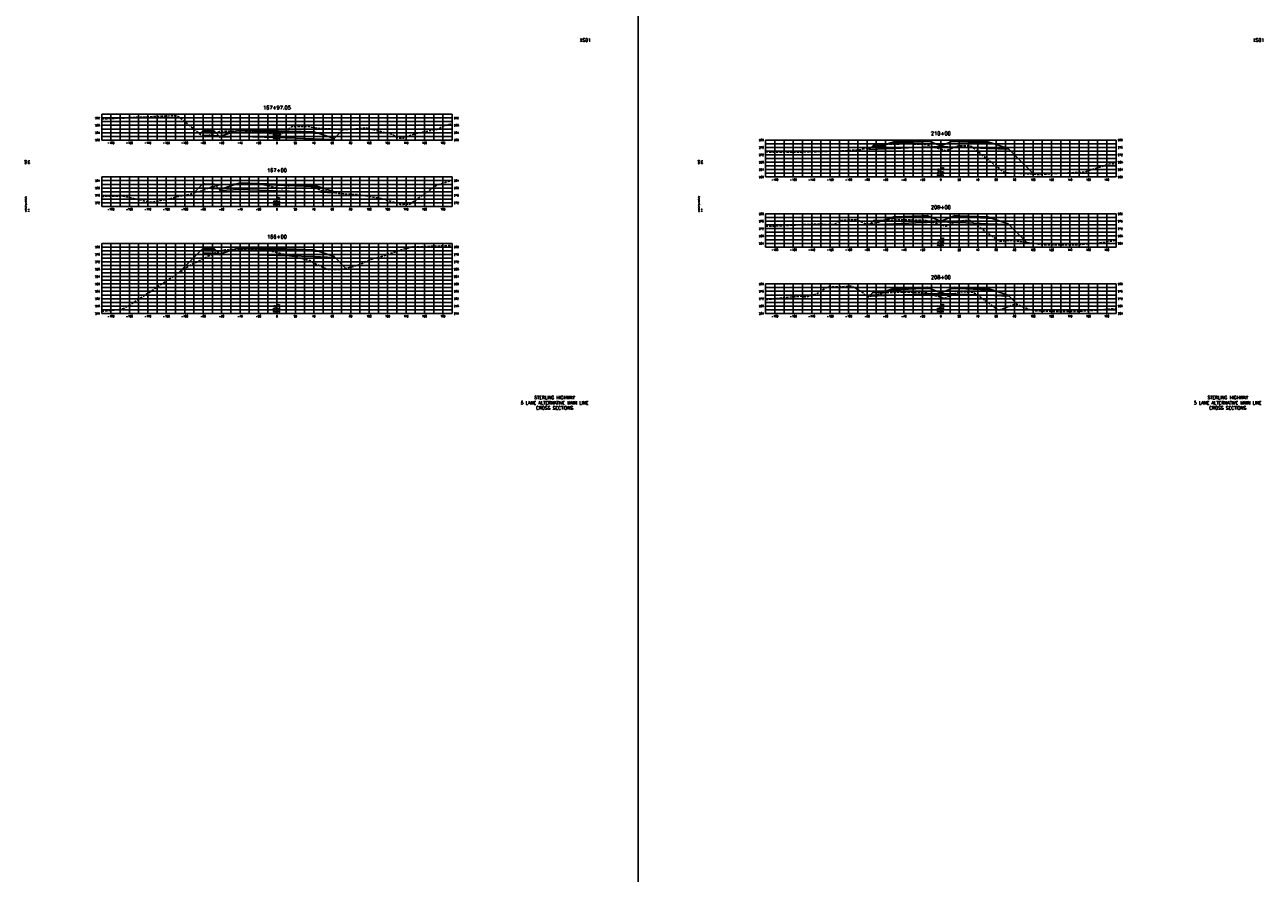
# Model space of a CAD drawing. Extents: x 37 to 10140, y -1968 to 9206.
# Tile 5 of 105: x 2957 to 4300, y -487 to 433. Entities that reach past the tile are written whole.
import ezdxf
from ezdxf.enums import TextEntityAlignment as Align

# ---------------------------------------------------------------- set-up
doc = ezdxf.new("R2010")
doc.units = 0
doc.header["$LTSCALE"] = 20
doc.header["$MEASUREMENT"] = 0
doc.linetypes.add('HIDDEN_050%', pattern=[0.1875, 0.125, -0.0625])
doc.layers.get('0').update_dxf_attribs({"color": 101})
for name, color, linetype in [('S-AT-TXT175', 6, 'Continuous'), ('S-AT-TXT80', 1, 'Continuous'), ('XDATUM', 3, 'Continuous'), ('XEG', 1, 'HIDDEN_050%'), ('XFG', 2, 'Continuous'), ('XGRID', 251, 'Continuous'), ('XGRIDT', 2, 'Continuous'), ('XREF-BORDER', 7, 'Continuous')]:
    doc.layers.add(name, color=color, linetype=linetype)
doc.styles.add('L100', font='simplex.shx', dxfattribs={"height": 2})
doc.styles.add('L175', font='ROMANSM.shx', dxfattribs={"height": 3.5})
doc.styles.add('L80', font='ROMANSM.shx', dxfattribs={"height": 1.6})

# ---------------------------------------------------------------- blocks, each defined once
blk = doc.blocks.new('03025_00_att1')
at = {"layer": 'S-AT-TXT175', "style": 'L175'}
for tag, p in [('NUM', (32.402, 20.822)), ('LINE1', (30.64, 1.444)), ('LINE2', (30.64, 1.161)), ('LINE3', (30.64, 0.877))]:
    blk.add_attdef(tag, text='', height=0.175, dxfattribs=at).set_placement(p, align=Align.CENTER)
at = {"layer": 'S-AT-TXT80', "style": 'L80'}
for tag, p in [('DESIGNED', (2.094, 14.201)), ('CHECKED', (2.265, 14.201)), ('DRAFTED', (2.436, 14.201)), ('PCTB', (2.094, 11.605)), ('PSCALE', (2.265, 11.605)), ('PVIEW', (2.436, 11.605))]:
    blk.add_attdef(tag, p, '', height=0.08, rotation=90, dxfattribs=at)

msp = doc.modelspace()

# ---------------------------------------------------------------- linework, layer by layer
msp.add_line((3621.8, 5156.3), (3621.8, -1967.9))
at = {"layer": 'XDATUM', "flags": 128}
for points in [[(3146.4, 314.7), (3150, 318.3), (3150, 313.3), (3167.2, 312.7), (3168, 311.9), (3168, 311), (3190, 311.9), (3230, 310.8), (3270, 309.5), (3292, 308.7), (3292, 309.6), (3301.7, 319.3)], [(3871, 299.2), (3872.4, 297.8), (3899, 298.9), (3931, 300.2), (3935, 300.3), (3950, 300.9), (3965, 300.3), (3969, 300.2), (4001, 298.9), (4023, 298), (4023, 298.9), (4050.8, 271)], [(3140, 250.7), (3150, 260.8), (3150, 255.8), (3167.2, 255.1), (3168, 254.3), (3168, 253.4), (3190, 254.3), (3230, 253), (3270, 251.7), (3292, 250.8), (3292, 251.7), (3292.8, 251)], [(3871.7, 216.9), (3872.4, 216.2), (3899, 217.3), (3931, 218.6), (3935, 218.7), (3950, 219.3), (3965, 218.7), (3969, 218.6), (4001, 217.3), (4023, 216.4), (4023, 217.3), (4043.4, 196.9)], [(3122.8, 163.5), (3150, 190.8), (3150, 185.8), (3167.2, 185.1), (3168, 184.3), (3168, 183.4), (3190, 184.3), (3230, 183), (3270, 181.7), (3292, 180.8), (3292, 181.7), (3304.9, 168.8)], [(3872, 138.2), (3872.4, 138.6), (3899, 139.7), (3931, 141), (3935, 141.1), (3950, 141.7), (3965, 141.1), (3969, 141), (4001, 139.7), (4023, 138.8), (4023, 139.7), (4033, 129.7)]]:
    msp.add_lwpolyline(points, dxfattribs=at)
at = {"layer": 'XEG', "flags": 128}
for points in [[(3040, 331), (3040.2, 331), (3049.4, 331.3), (3064.1, 331.9), (3073, 332.6), (3084.9, 332.9), (3107.5, 334), (3116.9, 334.2), (3122.1, 334.3), (3135.8, 323.3), (3150.9, 311.1), (3162.1, 315.2), (3167.6, 317.2), (3169.4, 317.3), (3171.4, 317.5), (3175.4, 317.6), (3191.4, 318), (3195.6, 317.8), (3211.3, 317.3), (3212.9, 317), (3214.5, 316.7), (3227.4, 314.2), (3230, 313.6), (3232.7, 313.1), (3243.4, 320.7), (3246, 322.5), (3250.2, 322.8), (3264.3, 322.7), (3270, 321.5), (3271.4, 321), (3299.2, 319.5), (3301.1, 319.2), (3302.5, 319.3), (3326.7, 321), (3328, 320.8), (3354.6, 314.3), (3355.2, 314), (3361.6, 310.2), (3367.2, 310.2), (3367.3, 310.2), (3367.3, 310.3), (3381, 315.2), (3403.3, 319.5), (3406.3, 320.7), (3408.9, 322.6), (3418.2, 325.4), (3420, 325.5)], [(3760, 295.1), (3768.4, 295), (3790.3, 294.8), (3822.1, 295.6), (3826.2, 295.6), (3827.3, 295.7), (3845.7, 296.4), (3848.8, 296.6), (3850.7, 296.8), (3860.3, 297.1), (3881.3, 301.3), (3883.6, 301.8), (3884.6, 302), (3887.2, 302.5), (3888, 302.7), (3889.8, 303.3), (3900.5, 303.6), (3905.3, 303.7), (3907.3, 303.8), (3911.9, 304), (3914.5, 303.9), (3931.1, 303.4), (3933.3, 303.3), (3933.9, 303.3), (3936.2, 302.5), (3950, 298), (3955.1, 296.4), (3956.7, 297), (3968.1, 301.5), (3969.5, 301.6), (3980.4, 301.9), (3982.3, 301.9), (3989.3, 296.1), (4019, 272.7), (4051.5, 271), (4056.5, 270.7), (4088.1, 272.5), (4101.7, 273), (4104.8, 273.1), (4133.1, 282.2), (4133.3, 282.4), (4133.5, 282.4), (4133.6, 282.4), (4140, 282.2)], [(3040, 246.9), (3045.6, 247.1), (3055.7, 247.3), (3060.7, 247.3), (3068.4, 246.2), (3092.8, 240.5), (3093.5, 240.4), (3093.9, 240.5), (3117.1, 245.1), (3119, 245.9), (3137.4, 249.6), (3139.8, 250.7), (3148.6, 253.1), (3158.7, 256.9), (3163.5, 258.3), (3168.4, 259.5), (3170.9, 259.7), (3172.2, 259.7), (3177.3, 259.9), (3192.4, 260.3), (3210.2, 260), (3212.1, 259.9), (3212.5, 259.9), (3215.6, 259.6), (3226.6, 257), (3230, 256.3), (3233.7, 255.5), (3234.9, 255.1), (3235.5, 255.3), (3245.5, 259.5), (3256.3, 259.7), (3261.4, 259.8), (3273.7, 255), (3278.1, 253.4), (3281.3, 253), (3297.1, 250.2), (3305.6, 249.5), (3320, 248.7), (3339.3, 245.2), (3346.4, 244.1), (3349.7, 242.6), (3364, 238.3), (3367.4, 238.3), (3374.2, 238.6), (3391.2, 250.3), (3403.5, 259.2), (3416, 263.2), (3420, 264.2)], [(3760, 214.4), (3769.4, 214.8), (3805, 216.5), (3820.3, 216.9), (3828.3, 216.4), (3832.7, 216.4), (3835.8, 217.2), (3840.3, 220.6), (3845.3, 221.2), (3854, 221.4), (3857.7, 221.7), (3859, 221.4), (3869.9, 216.5), (3873.3, 217.2), (3882.4, 218.9), (3887, 220.5), (3888.3, 221), (3890.7, 221.2), (3891.5, 221.2), (3902, 221.5), (3911.4, 221.7), (3916.5, 221.5), (3931.1, 221), (3933.9, 220.7), (3934.5, 220.6), (3950, 216.2), (3953, 215.3), (3955.5, 214.6), (3966.3, 219.6), (3968.2, 220.4), (3970.1, 220.5), (3979.4, 220.8), (3982.3, 220.7), (3991.7, 213.8), (4013.6, 198.1), (4024, 199.3), (4030.5, 198.7), (4055.1, 195.3), (4059.8, 194.6), (4071.2, 194.3), (4098.6, 194.5), (4108.3, 195.4), (4112.7, 195.7), (4117.8, 195.9), (4140, 199.2)], [(3040, 122.4), (3058.5, 124.2), (3063.6, 125.3), (3070.2, 129), (3094.5, 144.7), (3097.6, 147), (3117.4, 160), (3131.2, 169.1), (3135.3, 171.9), (3151.5, 180), (3162.1, 185.3), (3163.2, 185.8), (3171.4, 188.7), (3173.7, 188.9), (3174.1, 189), (3178.3, 189.2), (3194.5, 189.8), (3213.2, 189.2), (3214.1, 189.2), (3216.7, 189), (3216.8, 189), (3220.2, 188.2), (3230, 186), (3245.5, 182.4), (3263.8, 177.8), (3266.8, 177), (3269.6, 174.8), (3277.2, 171.3), (3284.3, 168), (3286, 167.5), (3296.4, 167.7), (3301.8, 168), (3303.8, 168.5), (3304.8, 168.8), (3319, 172.6), (3332, 178.6), (3343.6, 181.7), (3366.3, 189.4), (3376.8, 192.1), (3378.2, 192.1), (3400.2, 192.9), (3416.7, 193.6), (3420, 194.2)], [(3760, 134.9), (3777.5, 136.9), (3797.5, 138.6), (3803.9, 137.8), (3809.6, 139.7), (3815.6, 141.2), (3818.8, 143.9), (3827.8, 149.1), (3840.7, 148.9), (3841.8, 149), (3843, 148.9), (3853.4, 149.7), (3866.2, 141.9), (3870.6, 137.9), (3872.7, 138.4), (3881, 140.1), (3885.5, 141.7), (3887.8, 142.5), (3890.3, 142.7), (3891.3, 142.8), (3900.9, 142.9), (3911.6, 143.1), (3917.8, 142.9), (3931, 142.4), (3933, 142.3), (3934.7, 142.2), (3948.4, 138), (3950, 137.5), (3953.9, 136.2), (3964, 141), (3968.8, 143.3), (3972.4, 143.3), (3981.8, 143.2), (3985, 143.2), (3997, 134.8), (4012.6, 123.4), (4026.5, 128.5), (4029.8, 129.6), (4032.9, 129.7), (4045.8, 124.2), (4052.2, 122.9), (4074.8, 122), (4079.5, 122.1), (4084.9, 122.1), (4098.4, 122.1), (4129.7, 124.5), (4140, 125.3)]]:
    msp.add_lwpolyline(points, dxfattribs=at)
at = {"layer": 'XFG', "flags": 128}
for points in [[(3150, 318.3), (3150, 318.3), (3146.4, 314.7)], [(3150, 318.3), (3150, 317.3), (3163, 316.8), (3162, 317.9), (3161, 317.9), (3161, 317.6), (3151, 318), (3151, 318.3), (3150, 318.3)], [(3150, 317.3), (3150, 313.3), (3167.2, 312.7), (3163, 316.8), (3150, 317.3)], [(3151, 318.3), (3151, 318), (3161, 317.6), (3161, 317.9), (3151, 318.3)], [(3168, 311.9), (3167.2, 312.7)], [(3230, 316.8), (3190, 317.9), (3185.4, 317.7), (3168, 311.9), (3168, 311), (3190, 311.9), (3230, 310.8)], [(3230, 317.2), (3190, 318.2), (3190, 319.2), (3185.4, 317.7), (3190, 317.9), (3230, 316.8)], [(3230, 318.2), (3190, 319.2), (3190, 318.9), (3230, 317.8)], [(3230, 317.8), (3190, 318.9), (3190, 318.2), (3230, 317.2)], [(3230, 318.2), (3270, 316.9), (3270, 316.5), (3230, 317.8)], [(3230, 317.8), (3270, 316.5), (3270, 315.9), (3230, 317.2)], [(3230, 317.2), (3270, 315.9), (3270, 316.9), (3274.6, 315.4), (3270, 315.5), (3230, 316.8)], [(3230, 316.8), (3270, 315.5), (3274.6, 315.4), (3292, 309.6), (3292, 308.7), (3270, 309.5), (3230, 310.8)], [(3292, 309.6), (3292, 309.6), (3301.7, 319.3)], [(3872.4, 297.8), (3872.4, 297.8), (3871, 299.2)], [(3950, 301.7), (3938, 306.4), (3935, 306.3), (3931, 306.2), (3899, 304.9), (3894.4, 304.7), (3889, 302.9), (3889, 301.9), (3876, 301.4), (3872.4, 297.8), (3899, 298.9), (3931, 300.2), (3935, 300.3), (3950, 300.9), (3950, 301.7)], [(3889, 302.9), (3888, 302.9), (3888, 302.5), (3878, 302.1), (3878, 302.5), (3877, 302.4), (3876, 301.4), (3889, 301.9), (3889, 302.9)], [(3888, 302.9), (3878, 302.5), (3878, 302.1), (3888, 302.5), (3888, 302.9)], [(3935, 306.7), (3931, 306.5), (3899, 305.2), (3899, 306.2), (3894.4, 304.7), (3899, 304.9), (3931, 306.2), (3935, 306.3), (3938, 306.4), (3935, 307.7), (3935, 306.7)], [(3935, 307.7), (3931, 307.5), (3899, 306.2), (3899, 305.9), (3931, 307.2), (3935, 307.3), (3935, 307.7)], [(3935, 307.3), (3931, 307.2), (3899, 305.9), (3899, 305.2), (3931, 306.5), (3935, 306.7), (3935, 307.3)], [(3950, 301.7), (3962, 306.4), (3965, 306.3), (3969, 306.2), (4001, 304.9), (4005.6, 304.7), (4023, 298.9), (4023, 298), (4001, 298.9), (3969, 300.2), (3965, 300.3), (3950, 300.9)], [(3965, 307.7), (3962, 306.4), (3965, 306.3), (3969, 306.2), (4001, 304.9), (4005.6, 304.7), (4001, 306.2), (4001, 305.2), (3969, 306.5), (3965, 306.7), (3965, 307.7)], [(3965, 307.7), (3965, 307.3), (3969, 307.2), (4001, 305.9), (4001, 306.2), (3969, 307.5), (3965, 307.7)], [(3965, 307.3), (3965, 306.7), (3969, 306.5), (4001, 305.2), (4001, 305.9), (3969, 307.2), (3965, 307.3)], [(4023, 298.9), (4023, 298.9), (4050.8, 271)], [(3150, 260.8), (3150, 260.8), (3140, 250.7)], [(3150, 260.8), (3150, 259.8), (3163, 259.3), (3162, 260.3), (3161, 260.3), (3161, 260), (3151, 260.4), (3151, 260.7), (3150, 260.8)], [(3150, 259.8), (3150, 255.8), (3167.2, 255.1), (3163, 259.3), (3150, 259.8)], [(3151, 260.7), (3151, 260.4), (3161, 260), (3161, 260.3), (3151, 260.7)], [(3230, 259), (3190, 260.3), (3185.4, 260.1), (3168, 254.3), (3168, 253.4), (3190, 254.3), (3230, 253)], [(3230, 259.3), (3190, 260.6), (3190, 261.6), (3185.4, 260.1), (3190, 260.3), (3230, 259)], [(3230, 260.3), (3190, 261.6), (3190, 261.3), (3230, 260)], [(3230, 260), (3190, 261.3), (3190, 260.6), (3230, 259.3)], [(3230, 260.3), (3270, 259.1), (3270, 258.7), (3230, 260)], [(3230, 260), (3270, 258.7), (3270, 258.1), (3230, 259.3)], [(3230, 259.3), (3270, 258.1), (3270, 259.1), (3274.6, 257.5), (3270, 257.7), (3230, 259)], [(3230, 259), (3270, 257.7), (3274.6, 257.5), (3292, 251.7), (3292, 250.8), (3270, 251.7), (3230, 253)], [(3168, 254.3), (3167.2, 255.1)], [(3292, 251.7), (3292, 251.7), (3292.8, 251)], [(3872.4, 216.2), (3872.4, 216.2), (3871.7, 216.9)], [(3950, 220.1), (3938, 224.8), (3935, 224.7), (3931, 224.6), (3899, 223.3), (3894.4, 223.1), (3889, 221.3), (3889, 220.3), (3876, 219.8), (3872.4, 216.2), (3899, 217.3), (3931, 218.6), (3935, 218.7), (3950, 219.3), (3950, 220.1)], [(3889, 221.3), (3888, 221.3), (3888, 220.9), (3878, 220.5), (3878, 220.9), (3877, 220.8), (3876, 219.8), (3889, 220.3), (3889, 221.3)], [(3888, 221.3), (3878, 220.9), (3878, 220.5), (3888, 220.9), (3888, 221.3)], [(3935, 225.1), (3931, 224.9), (3899, 223.6), (3899, 224.6), (3894.4, 223.1), (3899, 223.3), (3931, 224.6), (3935, 224.7), (3938, 224.8), (3935, 226.1), (3935, 225.1)], [(3935, 226.1), (3931, 225.9), (3899, 224.6), (3899, 224.3), (3931, 225.6), (3935, 225.7), (3935, 226.1)], [(3935, 225.7), (3931, 225.6), (3899, 224.3), (3899, 223.6), (3931, 224.9), (3935, 225.1), (3935, 225.7)], [(3950, 220.1), (3962, 224.8), (3965, 224.7), (3969, 224.6), (4001, 223.3), (4005.6, 223.1), (4023, 217.3), (4023, 216.4), (4001, 217.3), (3969, 218.6), (3965, 218.7), (3950, 219.3)], [(3965, 226.1), (3962, 224.8), (3965, 224.7), (3969, 224.6), (4001, 223.3), (4005.6, 223.1), (4001, 224.6), (4001, 223.6), (3969, 224.9), (3965, 225.1), (3965, 226.1)], [(3965, 226.1), (3965, 225.7), (3969, 225.6), (4001, 224.3), (4001, 224.6), (3969, 225.9), (3965, 226.1)], [(3965, 225.7), (3965, 225.1), (3969, 224.9), (4001, 223.6), (4001, 224.3), (3969, 225.6), (3965, 225.7)], [(4023, 217.3), (4023, 217.3), (4043.4, 196.9)], [(3150, 190.8), (3150, 190.8), (3122.8, 163.5)], [(3150, 190.8), (3150, 189.8), (3163, 189.3), (3162, 190.3), (3161, 190.3), (3161, 190), (3151, 190.4), (3151, 190.7), (3150, 190.8)], [(3150, 189.8), (3150, 185.8), (3167.2, 185.1), (3163, 189.3), (3150, 189.8)], [(3151, 190.7), (3151, 190.4), (3161, 190), (3161, 190.3), (3151, 190.7)], [(3230, 189), (3190, 190.3), (3185.4, 190.1), (3168, 184.3), (3168, 183.4), (3190, 184.3), (3230, 183)], [(3230, 189.3), (3190, 190.6), (3190, 191.6), (3185.4, 190.1), (3190, 190.3), (3230, 189)], [(3230, 190.3), (3190, 191.6), (3190, 191.3), (3230, 190)], [(3230, 190), (3190, 191.3), (3190, 190.6), (3230, 189.3)], [(3230, 190.3), (3270, 189.1), (3270, 188.7), (3230, 190)], [(3230, 190), (3270, 188.7), (3270, 188.1), (3230, 189.3)], [(3230, 189.3), (3270, 188.1), (3270, 189.1), (3274.6, 187.5), (3270, 187.7), (3230, 189)], [(3230, 189), (3270, 187.7), (3274.6, 187.5), (3292, 181.7), (3292, 180.8), (3270, 181.7), (3230, 183)], [(3168, 184.3), (3167.2, 185.1)], [(3292, 181.7), (3292, 181.7), (3304.9, 168.8)], [(3935, 147.5), (3931, 147.3), (3899, 146), (3899, 147), (3894.4, 145.5), (3899, 145.7), (3931, 147), (3935, 147.1), (3938, 147.2), (3935, 148.5), (3935, 147.5)], [(3935, 148.5), (3931, 148.3), (3899, 147), (3899, 146.7), (3931, 148), (3935, 148.1), (3935, 148.5)], [(3935, 148.1), (3931, 148), (3899, 146.7), (3899, 146), (3931, 147.3), (3935, 147.5), (3935, 148.1)], [(3965, 148.5), (3962, 147.2), (3965, 147.1), (3969, 147), (4001, 145.7), (4005.6, 145.5), (4001, 147), (4001, 146), (3969, 147.3), (3965, 147.5), (3965, 148.5)], [(3965, 148.5), (3965, 148.1), (3969, 148), (4001, 146.7), (4001, 147), (3969, 148.3), (3965, 148.5)], [(3965, 148.1), (3965, 147.5), (3969, 147.3), (4001, 146), (4001, 146.7), (3969, 148), (3965, 148.1)], [(3872.4, 138.6), (3872.4, 138.6), (3872, 138.2)], [(3950, 142.5), (3938, 147.2), (3935, 147.1), (3931, 147), (3899, 145.7), (3894.4, 145.5), (3889, 143.7), (3889, 142.7), (3876, 142.2), (3872.4, 138.6), (3899, 139.7), (3931, 141), (3935, 141.1), (3950, 141.7), (3950, 142.5)], [(3889, 143.7), (3888, 143.7), (3888, 143.3), (3878, 142.9), (3878, 143.3), (3877, 143.2), (3876, 142.2), (3889, 142.7), (3889, 143.7)], [(3888, 143.7), (3878, 143.3), (3878, 142.9), (3888, 143.3), (3888, 143.7)], [(3950, 142.5), (3962, 147.2), (3965, 147.1), (3969, 147), (4001, 145.7), (4005.6, 145.5), (4023, 139.7), (4023, 138.8), (4001, 139.7), (3969, 141), (3965, 141.1), (3950, 141.7)], [(4023, 139.7), (4023, 139.7), (4033, 129.7)]]:
    msp.add_lwpolyline(points, dxfattribs=at)
at = {"layer": 'XGRID'}
for p, q in [((3040, 308), (3040, 336)), ((3040, 336), (3420, 336)), ((3050, 308), (3050, 336)), ((3060, 308), (3060, 336)), ((3070, 308), (3070, 336)), ((3080, 308), (3080, 336)), ((3090, 308), (3090, 336)), ((3100, 308), (3100, 336)), ((3110, 308), (3110, 336)), ((3120, 308), (3120, 336)), ((3130, 308), (3130, 336)), ((3140, 308), (3140, 336)), ((3150, 308), (3150, 336)), ((3160, 308), (3160, 336)), ((3170, 308), (3170, 336)), ((3180, 308), (3180, 336)), ((3190, 308), (3190, 336)), ((3200, 308), (3200, 336)), ((3210, 308), (3210, 336)), ((3220, 308), (3220, 336)), ((3230, 308), (3230, 336)), ((3240, 308), (3240, 336)), ((3250, 308), (3250, 336)), ((3260, 308), (3260, 336)), ((3270, 308), (3270, 336)), ((3280, 308), (3280, 336)), ((3290, 308), (3290, 336)), ((3300, 308), (3300, 336)), ((3310, 308), (3310, 336)), ((3320, 308), (3320, 336)), ((3330, 308), (3330, 336)), ((3340, 308), (3340, 336)), ((3350, 308), (3350, 336)), ((3360, 308), (3360, 336)), ((3370, 308), (3370, 336)), ((3380, 308), (3380, 336)), ((3390, 308), (3390, 336)), ((3400, 308), (3400, 336)), ((3410, 308), (3410, 336)), ((3420, 308), (3420, 336)), ((3040, 332), (3420, 332)), ((3040, 328), (3420, 328)), ((3040, 324), (3420, 324)), ((3040, 320), (3420, 320)), ((3040, 316), (3420, 316)), ((3040, 312), (3420, 312)), ((3040, 308), (3420, 308)), ((3760, 268), (3760, 308)), ((3760, 308), (4140, 308)), ((3760, 304), (4140, 304)), ((3760, 300), (4140, 300)), ((3760, 296), (4140, 296)), ((3770, 268), (3770, 308)), ((3780, 268), (3780, 308)), ((3790, 268), (3790, 308)), ((3800, 268), (3800, 308)), ((3810, 268), (3810, 308)), ((3820, 268), (3820, 308)), ((3830, 268), (3830, 308)), ((3840, 268), (3840, 308)), ((3850, 268), (3850, 308)), ((3860, 268), (3860, 308)), ((3870, 268), (3870, 308)), ((3880, 268), (3880, 308)), ((3890, 268), (3890, 308)), ((3900, 268), (3900, 308)), ((3910, 268), (3910, 308)), ((3920, 268), (3920, 308)), ((3930, 268), (3930, 308)), ((3940, 268), (3940, 308)), ((3950, 268), (3950, 308)), ((3960, 268), (3960, 308)), ((3970, 268), (3970, 308)), ((3980, 268), (3980, 308)), ((3990, 268), (3990, 308)), ((4000, 268), (4000, 308)), ((4010, 268), (4010, 308)), ((4020, 268), (4020, 308)), ((4030, 268), (4030, 308)), ((4040, 268), (4040, 308)), ((4050, 268), (4050, 308)), ((4060, 268), (4060, 308)), ((4070, 268), (4070, 308)), ((4080, 268), (4080, 308)), ((4090, 268), (4090, 308)), ((4100, 268), (4100, 308)), ((4110, 268), (4110, 308)), ((4120, 268), (4120, 308)), ((4130, 268), (4130, 308)), ((4140, 268), (4140, 308)), ((3760, 292), (4140, 292)), ((3760, 288), (4140, 288)), ((3760, 284), (4140, 284)), ((3760, 280), (4140, 280)), ((3760, 276), (4140, 276)), ((3760, 272), (4140, 272)), ((3040, 236), (3040, 268)), ((3040, 268), (3420, 268)), ((3040, 264), (3420, 264)), ((3040, 260), (3420, 260)), ((3040, 256), (3420, 256)), ((3050, 236), (3050, 268)), ((3060, 236), (3060, 268)), ((3070, 236), (3070, 268)), ((3080, 236), (3080, 268)), ((3090, 236), (3090, 268)), ((3100, 236), (3100, 268)), ((3110, 236), (3110, 268)), ((3120, 236), (3120, 268)), ((3130, 236), (3130, 268)), ((3140, 236), (3140, 268)), ((3150, 236), (3150, 268)), ((3160, 236), (3160, 268)), ((3170, 236), (3170, 268)), ((3180, 236), (3180, 268)), ((3190, 236), (3190, 268)), ((3200, 236), (3200, 268)), ((3210, 236), (3210, 268)), ((3220, 236), (3220, 268)), ((3230, 236), (3230, 268)), ((3240, 236), (3240, 268)), ((3250, 236), (3250, 268)), ((3260, 236), (3260, 268)), ((3270, 236), (3270, 268)), ((3280, 236), (3280, 268)), ((3290, 236), (3290, 268)), ((3300, 236), (3300, 268)), ((3310, 236), (3310, 268)), ((3320, 236), (3320, 268)), ((3330, 236), (3330, 268)), ((3340, 236), (3340, 268)), ((3350, 236), (3350, 268)), ((3360, 236), (3360, 268)), ((3370, 236), (3370, 268)), ((3380, 236), (3380, 268)), ((3390, 236), (3390, 268)), ((3400, 236), (3400, 268)), ((3410, 236), (3410, 268)), ((3420, 236), (3420, 268)), ((3760, 268), (4140, 268)), ((3040, 252), (3420, 252)), ((3040, 248), (3420, 248)), ((3040, 244), (3420, 244)), ((3040, 240), (3420, 240)), ((3040, 236), (3420, 236)), ((3760, 192), (3760, 228)), ((3760, 228), (4140, 228)), ((3760, 224), (4140, 224)), ((3760, 220), (4140, 220)), ((3760, 216), (4140, 216)), ((3770, 192), (3770, 228)), ((3780, 192), (3780, 228)), ((3790, 192), (3790, 228)), ((3800, 192), (3800, 228)), ((3810, 192), (3810, 228)), ((3820, 192), (3820, 228)), ((3830, 192), (3830, 228)), ((3840, 192), (3840, 228)), ((3850, 192), (3850, 228)), ((3860, 192), (3860, 228)), ((3870, 192), (3870, 228)), ((3880, 192), (3880, 228)), ((3890, 192), (3890, 228)), ((3900, 192), (3900, 228)), ((3910, 192), (3910, 228)), ((3920, 192), (3920, 228)), ((3930, 192), (3930, 228)), ((3940, 192), (3940, 228)), ((3950, 192), (3950, 228)), ((3960, 192), (3960, 228)), ((3970, 192), (3970, 228)), ((3980, 192), (3980, 228)), ((3990, 192), (3990, 228)), ((4000, 192), (4000, 228)), ((4010, 192), (4010, 228)), ((4020, 192), (4020, 228)), ((4030, 192), (4030, 228)), ((4040, 192), (4040, 228)), ((4050, 192), (4050, 228)), ((4060, 192), (4060, 228)), ((4070, 192), (4070, 228)), ((4080, 192), (4080, 228)), ((4090, 192), (4090, 228)), ((4100, 192), (4100, 228)), ((4110, 192), (4110, 228)), ((4120, 192), (4120, 228)), ((4130, 192), (4130, 228)), ((4140, 192), (4140, 228)), ((3760, 212), (4140, 212)), ((3760, 208), (4140, 208)), ((3760, 204), (4140, 204)), ((3040, 120), (3040, 196)), ((3040, 196), (3420, 196)), ((3040, 192), (3420, 192)), ((3050, 120), (3050, 196)), ((3060, 120), (3060, 196)), ((3070, 120), (3070, 196)), ((3080, 120), (3080, 196)), ((3090, 120), (3090, 196)), ((3100, 120), (3100, 196)), ((3110, 120), (3110, 196)), ((3120, 120), (3120, 196)), ((3130, 120), (3130, 196)), ((3140, 120), (3140, 196)), ((3150, 120), (3150, 196)), ((3160, 120), (3160, 196)), ((3170, 120), (3170, 196)), ((3180, 120), (3180, 196)), ((3190, 120), (3190, 196)), ((3200, 120), (3200, 196)), ((3210, 120), (3210, 196)), ((3220, 120), (3220, 196)), ((3230, 120), (3230, 196)), ((3240, 120), (3240, 196)), ((3250, 120), (3250, 196)), ((3260, 120), (3260, 196)), ((3270, 120), (3270, 196)), ((3280, 120), (3280, 196)), ((3290, 120), (3290, 196)), ((3300, 120), (3300, 196)), ((3310, 120), (3310, 196)), ((3320, 120), (3320, 196)), ((3330, 120), (3330, 196)), ((3340, 120), (3340, 196)), ((3350, 120), (3350, 196)), ((3360, 120), (3360, 196)), ((3370, 120), (3370, 196)), ((3380, 120), (3380, 196)), ((3390, 120), (3390, 196)), ((3400, 120), (3400, 196)), ((3410, 120), (3410, 196)), ((3420, 120), (3420, 196)), ((3760, 200), (4140, 200)), ((3760, 196), (4140, 196)), ((3760, 192), (4140, 192)), ((3040, 188), (3420, 188)), ((3040, 184), (3420, 184)), ((3040, 180), (3420, 180)), ((3040, 176), (3420, 176)), ((3040, 172), (3420, 172)), ((3040, 168), (3420, 168)), ((3040, 164), (3420, 164)), ((3040, 160), (3420, 160)), ((3040, 156), (3420, 156)), ((3040, 152), (3420, 152)), ((3040, 148), (3420, 148)), ((3760, 120), (3760, 152)), ((3760, 152), (4140, 152)), ((3760, 148), (4140, 148)), ((3770, 120), (3770, 152)), ((3780, 120), (3780, 152)), ((3790, 120), (3790, 152)), ((3800, 120), (3800, 152)), ((3810, 120), (3810, 152)), ((3820, 120), (3820, 152)), ((3830, 120), (3830, 152)), ((3840, 120), (3840, 152)), ((3850, 120), (3850, 152)), ((3860, 120), (3860, 152)), ((3870, 120), (3870, 152)), ((3880, 120), (3880, 152)), ((3890, 120), (3890, 152)), ((3900, 120), (3900, 152)), ((3910, 120), (3910, 152)), ((3920, 120), (3920, 152)), ((3930, 120), (3930, 152)), ((3940, 120), (3940, 152)), ((3950, 120), (3950, 152)), ((3960, 120), (3960, 152)), ((3970, 120), (3970, 152)), ((3980, 120), (3980, 152)), ((3990, 120), (3990, 152)), ((4000, 120), (4000, 152)), ((4010, 120), (4010, 152)), ((4020, 120), (4020, 152)), ((4030, 120), (4030, 152)), ((4040, 120), (4040, 152)), ((4050, 120), (4050, 152)), ((4060, 120), (4060, 152)), ((4070, 120), (4070, 152)), ((4080, 120), (4080, 152)), ((4090, 120), (4090, 152)), ((4100, 120), (4100, 152)), ((4110, 120), (4110, 152)), ((4120, 120), (4120, 152)), ((4130, 120), (4130, 152)), ((4140, 120), (4140, 152)), ((3040, 144), (3420, 144)), ((3040, 140), (3420, 140)), ((3040, 136), (3420, 136)), ((3760, 144), (4140, 144)), ((3760, 140), (4140, 140)), ((3760, 136), (4140, 136)), ((3040, 132), (3420, 132)), ((3040, 128), (3420, 128)), ((3040, 124), (3420, 124)), ((3760, 132), (4140, 132)), ((3760, 128), (4140, 128)), ((3760, 124), (4140, 124)), ((3040, 120), (3420, 120)), ((3760, 120), (4140, 120))]:
    msp.add_line(p, q, dxfattribs=at)

# ---------------------------------------------------------------- block references
at = {"layer": 'XREF-BORDER'}
ref = msp.add_blockref('03025_00_att1', (2916.4, -1.8), dxfattribs=dict(at, xscale=20, yscale=20, zscale=20))
ref.add_attrib('LINE1', 'STERLING HIGHWAY', dxfattribs={"layer": 'S-AT-TXT175', "height": 3.5, "style": 'L175'}).set_placement((3531.1, 27.1), align=Align.CENTER)
ref.add_attrib('LINE2', '5 LANE ALTERNATIVE MAIN LINE', dxfattribs={"layer": 'S-AT-TXT175', "height": 3.5, "style": 'L175'}).set_placement((3531.1, 21.4), align=Align.CENTER)
ref.add_attrib('LINE3', 'CROSS SECTIONS', dxfattribs={"layer": 'S-AT-TXT175', "height": 3.5, "style": 'L175'}).set_placement((3531.1, 15.8), align=Align.CENTER)
ref.add_attrib('NUM', 'XS01', dxfattribs={"layer": 'S-AT-TXT175', "height": 3.5, "style": 'L175'}).set_placement((3564.5, 414.7), align=Align.CENTER)
ref.add_attrib('DESIGNED', 'CAB', (2958.3, 282.2), dxfattribs={"layer": 'S-AT-TXT80', "height": 1.6, "rotation": 90, "style": 'L80'})
ref.add_attrib('CHECKED', 'DRL', (2961.7, 282.2), dxfattribs={"layer": 'S-AT-TXT80', "height": 1.6, "rotation": 90, "style": 'L80'})
ref.add_attrib('PCTB', 'adot_hs,adot_fs', (2958.3, 230.3), dxfattribs={"layer": 'S-AT-TXT80', "height": 1.6, "rotation": 90, "style": 'L80'})
ref.add_attrib('PSCALE', '1:1', (2961.7, 230.3), dxfattribs={"layer": 'S-AT-TXT80', "height": 1.6, "rotation": 90, "style": 'L80'})
ref = msp.add_blockref('03025_00_att1', (3646.4, -1.8), dxfattribs=dict(at, xscale=20, yscale=20, zscale=20))
ref.add_attrib('LINE1', 'STERLING HIGHWAY', dxfattribs={"layer": 'S-AT-TXT175', "height": 3.5, "style": 'L175'}).set_placement((4261.1, 27.1), align=Align.CENTER)
ref.add_attrib('LINE2', '5 LANE ALTERNATIVE MAIN LINE', dxfattribs={"layer": 'S-AT-TXT175', "height": 3.5, "style": 'L175'}).set_placement((4261.1, 21.4), align=Align.CENTER)
ref.add_attrib('LINE3', 'CROSS SECTIONS', dxfattribs={"layer": 'S-AT-TXT175', "height": 3.5, "style": 'L175'}).set_placement((4261.1, 15.8), align=Align.CENTER)
ref.add_attrib('NUM', 'XS01', dxfattribs={"layer": 'S-AT-TXT175', "height": 3.5, "style": 'L175'}).set_placement((4294.5, 414.7), align=Align.CENTER)
ref.add_attrib('DESIGNED', 'CAB', (3688.3, 282.2), dxfattribs={"layer": 'S-AT-TXT80', "height": 1.6, "rotation": 90, "style": 'L80'})
ref.add_attrib('CHECKED', 'DRL', (3691.7, 282.2), dxfattribs={"layer": 'S-AT-TXT80', "height": 1.6, "rotation": 90, "style": 'L80'})
ref.add_attrib('PCTB', 'adot_hs,adot_fs', (3688.3, 230.3), dxfattribs={"layer": 'S-AT-TXT80', "height": 1.6, "rotation": 90, "style": 'L80'})
ref.add_attrib('PSCALE', '1:1', (3691.7, 230.3), dxfattribs={"layer": 'S-AT-TXT80', "height": 1.6, "rotation": 90, "style": 'L80'})

# ---------------------------------------------------------------- texts
at = {"layer": 'XGRIDT', "style": 'L100'}
for s, p in [('167+97.05', (3230, 340)), ('210+00', (3950, 312)), ('167+00', (3230, 272)), ('209+00', (3950, 232)), ('166+00', (3230, 200)), ('208+00', (3950, 156))]:
    msp.add_text(s, height=4, dxfattribs=at).set_placement(p, align=Align.BOTTOM_CENTER)
for s, p in [('292', (3038, 332)), ('288', (3038, 324)), ('284', (3038, 316)), ('280', (3038, 308)), ('280', (3758, 308)), ('276', (3758, 300)), ('272', (3758, 292)), ('268', (3758, 284)), ('264', (3758, 276)), ('260', (3758, 268)), ('284', (3038, 264)), ('280', (3038, 256)), ('276', (3038, 248)), ('272', (3038, 240)), ('280', (3758, 228)), ('276', (3758, 220)), ('272', (3758, 212)), ('268', (3758, 204)), ('280', (3038, 192)), ('264', (3758, 196)), ('276', (3038, 184)), ('272', (3038, 176)), ('268', (3038, 168)), ('264', (3038, 160)), ('260', (3038, 152)), ('280', (3758, 152)), ('256', (3038, 144)), ('252', (3038, 136)), ('276', (3758, 144)), ('272', (3758, 136)), ('248', (3038, 128)), ('244', (3038, 120)), ('268', (3758, 128)), ('264', (3758, 120))]:
    msp.add_text(s, height=2, dxfattribs=at).set_placement(p, align=Align.MIDDLE_RIGHT)
for s, p in [('292', (3422, 332)), ('288', (3422, 324)), ('284', (3422, 316)), ('280', (3422, 308)), ('280', (4142, 308)), ('276', (4142, 300)), ('272', (4142, 292)), ('268', (4142, 284)), ('264', (4142, 276)), ('260', (4142, 268)), ('284', (3422, 264)), ('280', (3422, 256)), ('276', (3422, 248)), ('272', (3422, 240)), ('280', (4142, 228)), ('276', (4142, 220)), ('272', (4142, 212)), ('268', (4142, 204)), ('280', (3422, 192)), ('264', (4142, 196)), ('276', (3422, 184)), ('272', (3422, 176)), ('268', (3422, 168)), ('264', (3422, 160)), ('260', (3422, 152)), ('280', (4142, 152)), ('256', (3422, 144)), ('252', (3422, 136)), ('276', (4142, 144)), ('272', (4142, 136)), ('248', (3422, 128)), ('244', (3422, 120)), ('268', (4142, 128)), ('264', (4142, 120))]:
    msp.add_text(s, height=2, dxfattribs=at).set_placement(p, align=Align.MIDDLE_LEFT)
for s, p in [('282.8', (3229, 309)), ('275.0', (3949, 269)), ('280.2', (3229, 237)), ('274.1', (3949, 193)), ('277.0', (3229, 121)), ('272.7', (3949, 121))]:
    msp.add_text(s, height=2, rotation=90, dxfattribs=at).set_placement(p, align=Align.BOTTOM_LEFT)
for s, p in [('285.08', (3231, 309)), ('279.75', (3951, 269)), ('282.17', (3231, 237)), ('278.95', (3951, 193)), ('279.17', (3231, 121)), ('278.15', (3951, 121))]:
    msp.add_text(s, height=2, rotation=90, dxfattribs=at).set_placement(p, align=Align.TOP_LEFT)
for s, p in [('-180', (3050, 306)), ('-160', (3070, 306)), ('-140', (3090, 306)), ('-120', (3110, 306)), ('-100', (3130, 306)), ('-80', (3150, 306)), ('-60', (3170, 306)), ('-40', (3190, 306)), ('-20', (3210, 306)), ('0', (3230, 306)), ('20', (3250, 306)), ('40', (3270, 306)), ('60', (3290, 306)), ('80', (3310, 306)), ('100', (3330, 306)), ('120', (3350, 306)), ('140', (3370, 306)), ('160', (3390, 306)), ('180', (3410, 306)), ('-180', (3770, 266)), ('-160', (3790, 266)), ('-140', (3810, 266)), ('-120', (3830, 266)), ('-100', (3850, 266)), ('-80', (3870, 266)), ('-60', (3890, 266)), ('-40', (3910, 266)), ('-20', (3930, 266)), ('0', (3950, 266)), ('20', (3970, 266)), ('40', (3990, 266)), ('60', (4010, 266)), ('80', (4030, 266)), ('100', (4050, 266)), ('120', (4070, 266)), ('140', (4090, 266)), ('160', (4110, 266)), ('180', (4130, 266)), ('-180', (3050, 234)), ('-160', (3070, 234)), ('-140', (3090, 234)), ('-120', (3110, 234)), ('-100', (3130, 234)), ('-80', (3150, 234)), ('-60', (3170, 234)), ('-40', (3190, 234)), ('-20', (3210, 234)), ('0', (3230, 234)), ('20', (3250, 234)), ('40', (3270, 234)), ('60', (3290, 234)), ('80', (3310, 234)), ('100', (3330, 234)), ('120', (3350, 234)), ('140', (3370, 234)), ('160', (3390, 234)), ('180', (3410, 234)), ('-180', (3770, 190)), ('-160', (3790, 190)), ('-140', (3810, 190)), ('-120', (3830, 190)), ('-100', (3850, 190)), ('-80', (3870, 190)), ('-60', (3890, 190)), ('-40', (3910, 190)), ('-20', (3930, 190)), ('0', (3950, 190)), ('20', (3970, 190)), ('40', (3990, 190)), ('60', (4010, 190)), ('80', (4030, 190)), ('100', (4050, 190)), ('120', (4070, 190)), ('140', (4090, 190)), ('160', (4110, 190)), ('180', (4130, 190)), ('-180', (3050, 118)), ('-160', (3070, 118)), ('-140', (3090, 118)), ('-120', (3110, 118)), ('-100', (3130, 118)), ('-80', (3150, 118)), ('-60', (3170, 118)), ('-40', (3190, 118)), ('-20', (3210, 118)), ('0', (3230, 118)), ('20', (3250, 118)), ('40', (3270, 118)), ('60', (3290, 118)), ('80', (3310, 118)), ('100', (3330, 118)), ('120', (3350, 118)), ('140', (3370, 118)), ('160', (3390, 118)), ('180', (3410, 118)), ('-180', (3770, 118)), ('-160', (3790, 118)), ('-140', (3810, 118)), ('-120', (3830, 118)), ('-100', (3850, 118)), ('-80', (3870, 118)), ('-60', (3890, 118)), ('-40', (3910, 118)), ('-20', (3930, 118)), ('0', (3950, 118)), ('20', (3970, 118)), ('40', (3990, 118)), ('60', (4010, 118)), ('80', (4030, 118)), ('100', (4050, 118)), ('120', (4070, 118)), ('140', (4090, 118)), ('160', (4110, 118)), ('180', (4130, 118))]:
    msp.add_text(s, height=2, dxfattribs=at).set_placement(p, align=Align.TOP_CENTER)

doc.saveas('drawing.dxf')
